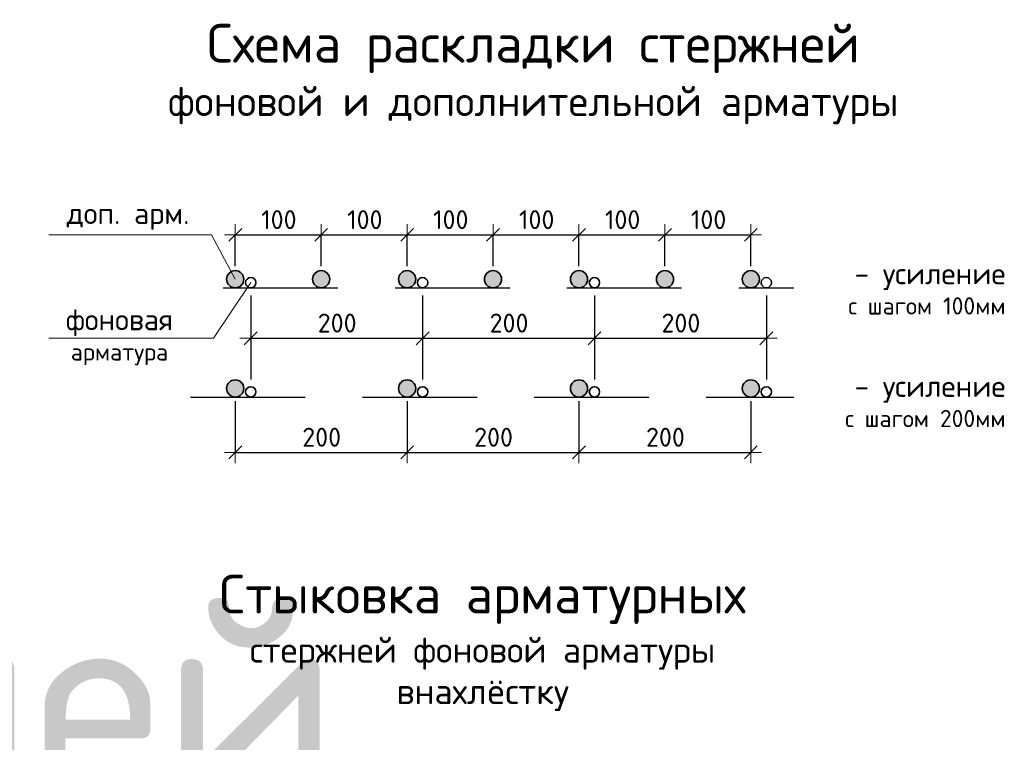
# Model space of a CAD drawing. Header units: metres. Extents: x -38 to 88, y -15 to 19.
# Tile 31 of 41: x 75.77 to 77.48, y 7.27 to 8.53. Entities that reach past the tile are written whole.
import ezdxf

# ---------------------------------------------------------------- set-up
doc = ezdxf.new("R2010")
doc.units = ezdxf.units.M
doc.header["$PDMODE"] = 65
doc.linetypes.add('______2', pattern=[0.27, 0.2, -0.07])
doc.layers.add('XR$4$_3898', color=7, linetype='Continuous')
doc.layers.add('XR$4$Размерная линия_ общее', color=7, linetype='Continuous', lineweight=13)
doc.styles.add('ISOCPEUR', font='txt')
doc.dimstyles.new('DIMSTYLE_6', dxfattribs={"dimtxt": 0.033, "dimasz": 0.0375, "dimexe": 0, "dimexo": 0, "dimgap": 0.0165, "dimtad": 2, "dimdec": 0, "dimlfac": 1000, "dimrnd": 1, "dimzin": 12, "dimdsep": 46, "dimtxsty": 'ISOCPEUR', "dimblk1": 'ALL_ML_STRICH', "dimblk2": 'ALL_ML_STRICH', "dimsah": 1, "dimcen": 0, "dimclrd": 7, "dimclre": 256, "dimclrt": 7, "dimadec": 0, "dimazin": 0, "dimtfac": 1, "dimtdec": 0, "dimtix": 1, "dimtmove": 2, "dimatfit": 3, "dimfxl": 0, "dimtzin": 0, "dimlwd": 0, "dimlwe": -3, "dimarcsym": 0})
doc.dimstyles.new('DIMSTYLE_7', dxfattribs={"dimtxt": 0.033, "dimasz": 0.0375, "dimexe": 0, "dimexo": 0, "dimgap": 0.0165, "dimtad": 2, "dimdec": 0, "dimlfac": 1000, "dimrnd": 1, "dimzin": 12, "dimdsep": 46, "dimtxsty": 'ISOCPEUR', "dimblk1": 'ALL_ML_STRICH', "dimblk2": 'ALL_ML_STRICH', "dimsah": 1, "dimcen": 0, "dimclrd": 7, "dimclre": 256, "dimclrt": 7, "dimadec": 0, "dimazin": 0, "dimtfac": 1, "dimtdec": 0, "dimtix": 1, "dimtmove": 2, "dimatfit": 3, "dimfxl": 0, "dimtzin": 0, "dimlwd": 0, "dimlwe": -3, "dimarcsym": 0})

# ---------------------------------------------------------------- blocks, each defined once
blk = doc.blocks.new('ALL_ML_STRICH')
at = {"color": 0, "linetype": 'ByBlock', "lineweight": -2}
for p, q in [((0, -0.5), (0, 0.5)), ((-1, 0), (0.5, 0)), ((-0.3, -0.3), (0.3, 0.3))]:
    blk.add_line(p, q, dxfattribs=at)
blk = doc.blocks.new('*D40')
at = {"layer": 'DEFPOINTS', "color": 7, "linetype": 'Continuous', "lineweight": 13, "transparency": 33554687}
for p in [(76.142, 8.1596), (76.142, 8.0822), (76.292, 8.0822)]:
    blk.add_point(p, dxfattribs=at)
at = {"layer": 'XR$4$Размерная линия_ общее', "color": 253, "linetype": 'Continuous', "lineweight": -2, "true_color": 0xa0a0a0, "transparency": 33554687}
for p, q in [((76.142, 8.1047), (76.142, 8.1596)), ((76.292, 8.1047), (76.292, 8.1596))]:
    blk.add_line(p, q, dxfattribs=at)
at = {"layer": 'XR$4$Размерная линия_ общее', "color": 7, "linetype": 'Continuous', "lineweight": -2, "transparency": 33554687}
blk.add_line((76.142, 8.1596), (76.292, 8.1596), dxfattribs=at)
at = {"layer": 'XR$4$Размерная линия_ общее', "color": 7, "linetype": 'Continuous', "lineweight": 13, "transparency": 33554687, "xscale": 0.0375, "yscale": 0.0375, "zscale": 0.0375, "rotation": 180}
blk.add_blockref('ALL_ML_STRICH', (76.142, 8.1596), dxfattribs=at)
at = {"layer": 'XR$4$Размерная линия_ общее', "color": 7, "linetype": 'Continuous', "lineweight": 13, "transparency": 33554687, "xscale": 0.0375, "yscale": 0.0375, "zscale": 0.0375}
blk.add_blockref('ALL_ML_STRICH', (76.292, 8.1596), dxfattribs=at)
at = {"layer": 'XR$4$Размерная линия_ общее', "color": 7, "linetype": 'Continuous', "lineweight": 13, "transparency": 33554687, "insert": (76.1873, 8.2026), "char_height": 0.033, "width": 0.00165, "attachment_point": 1, "line_spacing_factor": 0.60241, "style": 'ISOCPEUR'}
blk.add_mtext('100', dxfattribs=at)
blk = doc.blocks.new('*D41')
at = {"layer": 'DEFPOINTS', "color": 7, "linetype": 'Continuous', "lineweight": 13, "transparency": 33554687}
for p in [(76.292, 8.1596), (76.292, 8.0822), (76.442, 8.0822)]:
    blk.add_point(p, dxfattribs=at)
at = {"layer": 'XR$4$Размерная линия_ общее', "color": 253, "linetype": 'Continuous', "lineweight": -2, "true_color": 0xa0a0a0, "transparency": 33554687}
for p, q in [((76.292, 8.1047), (76.292, 8.1596)), ((76.442, 8.1047), (76.442, 8.1596))]:
    blk.add_line(p, q, dxfattribs=at)
at = {"layer": 'XR$4$Размерная линия_ общее', "color": 7, "linetype": 'Continuous', "lineweight": -2, "transparency": 33554687}
blk.add_line((76.292, 8.1596), (76.442, 8.1596), dxfattribs=at)
at = {"layer": 'XR$4$Размерная линия_ общее', "color": 7, "linetype": 'Continuous', "lineweight": 13, "transparency": 33554687, "xscale": 0.0375, "yscale": 0.0375, "zscale": 0.0375, "rotation": 180}
blk.add_blockref('ALL_ML_STRICH', (76.292, 8.1596), dxfattribs=at)
at = {"layer": 'XR$4$Размерная линия_ общее', "color": 7, "linetype": 'Continuous', "lineweight": 13, "transparency": 33554687, "xscale": 0.0375, "yscale": 0.0375, "zscale": 0.0375}
blk.add_blockref('ALL_ML_STRICH', (76.442, 8.1596), dxfattribs=at)
at = {"layer": 'XR$4$Размерная линия_ общее', "color": 7, "linetype": 'Continuous', "lineweight": 13, "transparency": 33554687, "insert": (76.3373, 8.2026), "char_height": 0.033, "width": 0.00165, "attachment_point": 1, "line_spacing_factor": 0.60241, "style": 'ISOCPEUR'}
blk.add_mtext('100', dxfattribs=at)
blk = doc.blocks.new('*D42')
at = {"layer": 'DEFPOINTS', "color": 7, "linetype": 'Continuous', "lineweight": 13, "transparency": 33554687}
for p in [(76.442, 8.1596), (76.442, 8.0822), (76.592, 8.0822)]:
    blk.add_point(p, dxfattribs=at)
at = {"layer": 'XR$4$Размерная линия_ общее', "color": 253, "linetype": 'Continuous', "lineweight": -2, "true_color": 0xa0a0a0, "transparency": 33554687}
for p, q in [((76.442, 8.1047), (76.442, 8.1596)), ((76.592, 8.1047), (76.592, 8.1596))]:
    blk.add_line(p, q, dxfattribs=at)
at = {"layer": 'XR$4$Размерная линия_ общее', "color": 7, "linetype": 'Continuous', "lineweight": -2, "transparency": 33554687}
blk.add_line((76.442, 8.1596), (76.592, 8.1596), dxfattribs=at)
at = {"layer": 'XR$4$Размерная линия_ общее', "color": 7, "linetype": 'Continuous', "lineweight": 13, "transparency": 33554687, "xscale": 0.0375, "yscale": 0.0375, "zscale": 0.0375, "rotation": 180}
blk.add_blockref('ALL_ML_STRICH', (76.442, 8.1596), dxfattribs=at)
at = {"layer": 'XR$4$Размерная линия_ общее', "color": 7, "linetype": 'Continuous', "lineweight": 13, "transparency": 33554687, "xscale": 0.0375, "yscale": 0.0375, "zscale": 0.0375}
blk.add_blockref('ALL_ML_STRICH', (76.592, 8.1596), dxfattribs=at)
at = {"layer": 'XR$4$Размерная линия_ общее', "color": 7, "linetype": 'Continuous', "lineweight": 13, "transparency": 33554687, "insert": (76.4873, 8.2026), "char_height": 0.033, "width": 0.00165, "attachment_point": 1, "line_spacing_factor": 0.60241, "style": 'ISOCPEUR'}
blk.add_mtext('100', dxfattribs=at)
blk = doc.blocks.new('*D43')
at = {"layer": 'DEFPOINTS', "color": 7, "linetype": 'Continuous', "lineweight": 13, "transparency": 33554687}
for p in [(76.592, 8.1596), (76.592, 8.0822), (76.742, 8.0822)]:
    blk.add_point(p, dxfattribs=at)
at = {"layer": 'XR$4$Размерная линия_ общее', "color": 253, "linetype": 'Continuous', "lineweight": -2, "true_color": 0xa0a0a0, "transparency": 33554687}
for p, q in [((76.592, 8.1047), (76.592, 8.1596)), ((76.742, 8.1047), (76.742, 8.1596))]:
    blk.add_line(p, q, dxfattribs=at)
at = {"layer": 'XR$4$Размерная линия_ общее', "color": 7, "linetype": 'Continuous', "lineweight": -2, "transparency": 33554687}
blk.add_line((76.592, 8.1596), (76.742, 8.1596), dxfattribs=at)
at = {"layer": 'XR$4$Размерная линия_ общее', "color": 7, "linetype": 'Continuous', "lineweight": 13, "transparency": 33554687, "xscale": 0.0375, "yscale": 0.0375, "zscale": 0.0375, "rotation": 180}
blk.add_blockref('ALL_ML_STRICH', (76.592, 8.1596), dxfattribs=at)
at = {"layer": 'XR$4$Размерная линия_ общее', "color": 7, "linetype": 'Continuous', "lineweight": 13, "transparency": 33554687, "xscale": 0.0375, "yscale": 0.0375, "zscale": 0.0375}
blk.add_blockref('ALL_ML_STRICH', (76.742, 8.1596), dxfattribs=at)
at = {"layer": 'XR$4$Размерная линия_ общее', "color": 7, "linetype": 'Continuous', "lineweight": 13, "transparency": 33554687, "insert": (76.6373, 8.2026), "char_height": 0.033, "width": 0.00165, "attachment_point": 1, "line_spacing_factor": 0.60241, "style": 'ISOCPEUR'}
blk.add_mtext('100', dxfattribs=at)
blk = doc.blocks.new('*D44')
at = {"layer": 'DEFPOINTS', "color": 7, "linetype": 'Continuous', "lineweight": 13, "transparency": 33554687}
for p in [(76.742, 8.1596), (76.742, 8.0822), (76.892, 8.0822)]:
    blk.add_point(p, dxfattribs=at)
at = {"layer": 'XR$4$Размерная линия_ общее', "color": 253, "linetype": 'Continuous', "lineweight": -2, "true_color": 0xa0a0a0, "transparency": 33554687}
for p, q in [((76.742, 8.1047), (76.742, 8.1596)), ((76.892, 8.1047), (76.892, 8.1596))]:
    blk.add_line(p, q, dxfattribs=at)
at = {"layer": 'XR$4$Размерная линия_ общее', "color": 7, "linetype": 'Continuous', "lineweight": -2, "transparency": 33554687}
blk.add_line((76.742, 8.1596), (76.892, 8.1596), dxfattribs=at)
at = {"layer": 'XR$4$Размерная линия_ общее', "color": 7, "linetype": 'Continuous', "lineweight": 13, "transparency": 33554687, "xscale": 0.0375, "yscale": 0.0375, "zscale": 0.0375, "rotation": 180}
blk.add_blockref('ALL_ML_STRICH', (76.742, 8.1596), dxfattribs=at)
at = {"layer": 'XR$4$Размерная линия_ общее', "color": 7, "linetype": 'Continuous', "lineweight": 13, "transparency": 33554687, "xscale": 0.0375, "yscale": 0.0375, "zscale": 0.0375}
blk.add_blockref('ALL_ML_STRICH', (76.892, 8.1596), dxfattribs=at)
at = {"layer": 'XR$4$Размерная линия_ общее', "color": 7, "linetype": 'Continuous', "lineweight": 13, "transparency": 33554687, "insert": (76.7873, 8.2026), "char_height": 0.033, "width": 0.00165, "attachment_point": 1, "line_spacing_factor": 0.60241, "style": 'ISOCPEUR'}
blk.add_mtext('100', dxfattribs=at)
blk = doc.blocks.new('*D45')
at = {"layer": 'DEFPOINTS', "color": 7, "linetype": 'Continuous', "lineweight": 13, "transparency": 33554687}
for p in [(76.892, 8.1596), (76.892, 8.0822), (77.042, 8.0822)]:
    blk.add_point(p, dxfattribs=at)
at = {"layer": 'XR$4$Размерная линия_ общее', "color": 253, "linetype": 'Continuous', "lineweight": -2, "true_color": 0xa0a0a0, "transparency": 33554687}
for p, q in [((76.892, 8.1047), (76.892, 8.1596)), ((77.042, 8.1047), (77.042, 8.1596))]:
    blk.add_line(p, q, dxfattribs=at)
at = {"layer": 'XR$4$Размерная линия_ общее', "color": 7, "linetype": 'Continuous', "lineweight": -2, "transparency": 33554687}
blk.add_line((76.892, 8.1596), (77.042, 8.1596), dxfattribs=at)
at = {"layer": 'XR$4$Размерная линия_ общее', "color": 7, "linetype": 'Continuous', "lineweight": 13, "transparency": 33554687, "xscale": 0.0375, "yscale": 0.0375, "zscale": 0.0375, "rotation": 180}
blk.add_blockref('ALL_ML_STRICH', (76.892, 8.1596), dxfattribs=at)
at = {"layer": 'XR$4$Размерная линия_ общее', "color": 7, "linetype": 'Continuous', "lineweight": 13, "transparency": 33554687, "xscale": 0.0375, "yscale": 0.0375, "zscale": 0.0375}
blk.add_blockref('ALL_ML_STRICH', (77.042, 8.1596), dxfattribs=at)
at = {"layer": 'XR$4$Размерная линия_ общее', "color": 7, "linetype": 'Continuous', "lineweight": 13, "transparency": 33554687, "insert": (76.9373, 8.2026), "char_height": 0.033, "width": 0.00165, "attachment_point": 1, "line_spacing_factor": 0.60241, "style": 'ISOCPEUR'}
blk.add_mtext('100', dxfattribs=at)
blk = doc.blocks.new('*D46')
at = {"layer": 'DEFPOINTS', "color": 7, "linetype": 'Continuous', "lineweight": 13, "transparency": 33554687}
for p in [(76.169, 8.0762), (76.469, 8.0762), (76.169, 7.9792)]:
    blk.add_point(p, dxfattribs=at)
at = {"layer": 'XR$4$Размерная линия_ общее', "color": 253, "linetype": 'Continuous', "lineweight": -2, "true_color": 0xa0a0a0, "transparency": 33554687}
for p, q in [((76.169, 8.0537), (76.169, 7.9792)), ((76.469, 8.0537), (76.469, 7.9792))]:
    blk.add_line(p, q, dxfattribs=at)
at = {"layer": 'XR$4$Размерная линия_ общее', "color": 7, "linetype": 'Continuous', "lineweight": -2, "transparency": 33554687}
blk.add_line((76.169, 7.9792), (76.469, 7.9792), dxfattribs=at)
at = {"layer": 'XR$4$Размерная линия_ общее', "color": 7, "linetype": 'Continuous', "lineweight": 13, "transparency": 33554687, "xscale": 0.0375, "yscale": 0.0375, "zscale": 0.0375, "rotation": 180}
blk.add_blockref('ALL_ML_STRICH', (76.169, 7.9792), dxfattribs=at)
at = {"layer": 'XR$4$Размерная линия_ общее', "color": 7, "linetype": 'Continuous', "lineweight": 13, "transparency": 33554687, "xscale": 0.0375, "yscale": 0.0375, "zscale": 0.0375}
blk.add_blockref('ALL_ML_STRICH', (76.469, 7.9792), dxfattribs=at)
at = {"layer": 'XR$4$Размерная линия_ общее', "color": 7, "linetype": 'Continuous', "lineweight": 13, "transparency": 33554687, "insert": (76.286, 8.0222), "char_height": 0.033, "width": 0.00165, "attachment_point": 1, "line_spacing_factor": 0.60241, "style": 'ISOCPEUR'}
blk.add_mtext('200', dxfattribs=at)
blk = doc.blocks.new('*D47')
at = {"layer": 'DEFPOINTS', "color": 7, "linetype": 'Continuous', "lineweight": 13, "transparency": 33554687}
for p in [(76.469, 8.0762), (76.769, 8.0762), (76.469, 7.9792)]:
    blk.add_point(p, dxfattribs=at)
at = {"layer": 'XR$4$Размерная линия_ общее', "color": 253, "linetype": 'Continuous', "lineweight": -2, "true_color": 0xa0a0a0, "transparency": 33554687}
for p, q in [((76.469, 8.0537), (76.469, 7.9792)), ((76.769, 8.0537), (76.769, 7.9792))]:
    blk.add_line(p, q, dxfattribs=at)
at = {"layer": 'XR$4$Размерная линия_ общее', "color": 7, "linetype": 'Continuous', "lineweight": -2, "transparency": 33554687}
blk.add_line((76.469, 7.9792), (76.769, 7.9792), dxfattribs=at)
at = {"layer": 'XR$4$Размерная линия_ общее', "color": 7, "linetype": 'Continuous', "lineweight": 13, "transparency": 33554687, "xscale": 0.0375, "yscale": 0.0375, "zscale": 0.0375, "rotation": 180}
blk.add_blockref('ALL_ML_STRICH', (76.469, 7.9792), dxfattribs=at)
at = {"layer": 'XR$4$Размерная линия_ общее', "color": 7, "linetype": 'Continuous', "lineweight": 13, "transparency": 33554687, "xscale": 0.0375, "yscale": 0.0375, "zscale": 0.0375}
blk.add_blockref('ALL_ML_STRICH', (76.769, 7.9792), dxfattribs=at)
at = {"layer": 'XR$4$Размерная линия_ общее', "color": 7, "linetype": 'Continuous', "lineweight": 13, "transparency": 33554687, "insert": (76.586, 8.0222), "char_height": 0.033, "width": 0.00165, "attachment_point": 1, "line_spacing_factor": 0.60241, "style": 'ISOCPEUR'}
blk.add_mtext('200', dxfattribs=at)
blk = doc.blocks.new('*D48')
at = {"layer": 'DEFPOINTS', "color": 7, "linetype": 'Continuous', "lineweight": 13, "transparency": 33554687}
for p in [(76.769, 8.0762), (77.069, 8.0762), (76.769, 7.9792)]:
    blk.add_point(p, dxfattribs=at)
at = {"layer": 'XR$4$Размерная линия_ общее', "color": 253, "linetype": 'Continuous', "lineweight": -2, "true_color": 0xa0a0a0, "transparency": 33554687}
for p, q in [((76.769, 8.0537), (76.769, 7.9792)), ((77.069, 8.0537), (77.069, 7.9792))]:
    blk.add_line(p, q, dxfattribs=at)
at = {"layer": 'XR$4$Размерная линия_ общее', "color": 7, "linetype": 'Continuous', "lineweight": -2, "transparency": 33554687}
blk.add_line((76.769, 7.9792), (77.069, 7.9792), dxfattribs=at)
at = {"layer": 'XR$4$Размерная линия_ общее', "color": 7, "linetype": 'Continuous', "lineweight": 13, "transparency": 33554687, "xscale": 0.0375, "yscale": 0.0375, "zscale": 0.0375, "rotation": 180}
blk.add_blockref('ALL_ML_STRICH', (76.769, 7.9792), dxfattribs=at)
at = {"layer": 'XR$4$Размерная линия_ общее', "color": 7, "linetype": 'Continuous', "lineweight": 13, "transparency": 33554687, "xscale": 0.0375, "yscale": 0.0375, "zscale": 0.0375}
blk.add_blockref('ALL_ML_STRICH', (77.069, 7.9792), dxfattribs=at)
at = {"layer": 'XR$4$Размерная линия_ общее', "color": 7, "linetype": 'Continuous', "lineweight": 13, "transparency": 33554687, "insert": (76.886, 8.0222), "char_height": 0.033, "width": 0.00165, "attachment_point": 1, "line_spacing_factor": 0.60241, "style": 'ISOCPEUR'}
blk.add_mtext('200', dxfattribs=at)
blk = doc.blocks.new('*D49')
at = {"layer": 'DEFPOINTS', "color": 7, "linetype": 'Continuous', "lineweight": 13, "transparency": 33554687}
for p in [(76.142, 7.8917), (76.442, 7.8917), (76.142, 7.7801)]:
    blk.add_point(p, dxfattribs=at)
at = {"layer": 'XR$4$Размерная линия_ общее', "color": 253, "linetype": 'Continuous', "lineweight": -2, "true_color": 0xa0a0a0, "transparency": 33554687}
for p, q in [((76.142, 7.8692), (76.142, 7.7801)), ((76.442, 7.8692), (76.442, 7.7801))]:
    blk.add_line(p, q, dxfattribs=at)
at = {"layer": 'XR$4$Размерная линия_ общее', "color": 7, "linetype": 'Continuous', "lineweight": -2, "transparency": 33554687}
blk.add_line((76.142, 7.7801), (76.442, 7.7801), dxfattribs=at)
at = {"layer": 'XR$4$Размерная линия_ общее', "color": 7, "linetype": 'Continuous', "lineweight": 13, "transparency": 33554687, "xscale": 0.0375, "yscale": 0.0375, "zscale": 0.0375, "rotation": 180}
blk.add_blockref('ALL_ML_STRICH', (76.142, 7.7801), dxfattribs=at)
at = {"layer": 'XR$4$Размерная линия_ общее', "color": 7, "linetype": 'Continuous', "lineweight": 13, "transparency": 33554687, "xscale": 0.0375, "yscale": 0.0375, "zscale": 0.0375}
blk.add_blockref('ALL_ML_STRICH', (76.442, 7.7801), dxfattribs=at)
at = {"layer": 'XR$4$Размерная линия_ общее', "color": 7, "linetype": 'Continuous', "lineweight": 13, "transparency": 33554687, "insert": (76.259, 7.8231), "char_height": 0.033, "width": 0.00165, "attachment_point": 1, "line_spacing_factor": 0.60241, "style": 'ISOCPEUR'}
blk.add_mtext('200', dxfattribs=at)
blk = doc.blocks.new('*D50')
at = {"layer": 'DEFPOINTS', "color": 7, "linetype": 'Continuous', "lineweight": 13, "transparency": 33554687}
for p in [(76.442, 7.8917), (76.742, 7.8917), (76.442, 7.7801)]:
    blk.add_point(p, dxfattribs=at)
at = {"layer": 'XR$4$Размерная линия_ общее', "color": 253, "linetype": 'Continuous', "lineweight": -2, "true_color": 0xa0a0a0, "transparency": 33554687}
for p, q in [((76.442, 7.8692), (76.442, 7.7801)), ((76.742, 7.8692), (76.742, 7.7801))]:
    blk.add_line(p, q, dxfattribs=at)
at = {"layer": 'XR$4$Размерная линия_ общее', "color": 7, "linetype": 'Continuous', "lineweight": -2, "transparency": 33554687}
blk.add_line((76.442, 7.7801), (76.742, 7.7801), dxfattribs=at)
at = {"layer": 'XR$4$Размерная линия_ общее', "color": 7, "linetype": 'Continuous', "lineweight": 13, "transparency": 33554687, "xscale": 0.0375, "yscale": 0.0375, "zscale": 0.0375, "rotation": 180}
blk.add_blockref('ALL_ML_STRICH', (76.442, 7.7801), dxfattribs=at)
at = {"layer": 'XR$4$Размерная линия_ общее', "color": 7, "linetype": 'Continuous', "lineweight": 13, "transparency": 33554687, "xscale": 0.0375, "yscale": 0.0375, "zscale": 0.0375}
blk.add_blockref('ALL_ML_STRICH', (76.742, 7.7801), dxfattribs=at)
at = {"layer": 'XR$4$Размерная линия_ общее', "color": 7, "linetype": 'Continuous', "lineweight": 13, "transparency": 33554687, "insert": (76.559, 7.8231), "char_height": 0.033, "width": 0.00165, "attachment_point": 1, "line_spacing_factor": 0.60241, "style": 'ISOCPEUR'}
blk.add_mtext('200', dxfattribs=at)
blk = doc.blocks.new('*D51')
at = {"layer": 'DEFPOINTS', "color": 7, "linetype": 'Continuous', "lineweight": 13, "transparency": 33554687}
for p in [(76.742, 7.8917), (77.042, 7.8917), (76.742, 7.7801)]:
    blk.add_point(p, dxfattribs=at)
at = {"layer": 'XR$4$Размерная линия_ общее', "color": 253, "linetype": 'Continuous', "lineweight": -2, "true_color": 0xa0a0a0, "transparency": 33554687}
for p, q in [((76.742, 7.8692), (76.742, 7.7801)), ((77.042, 7.8692), (77.042, 7.7801))]:
    blk.add_line(p, q, dxfattribs=at)
at = {"layer": 'XR$4$Размерная линия_ общее', "color": 7, "linetype": 'Continuous', "lineweight": -2, "transparency": 33554687}
blk.add_line((76.742, 7.7801), (77.042, 7.7801), dxfattribs=at)
at = {"layer": 'XR$4$Размерная линия_ общее', "color": 7, "linetype": 'Continuous', "lineweight": 13, "transparency": 33554687, "xscale": 0.0375, "yscale": 0.0375, "zscale": 0.0375, "rotation": 180}
blk.add_blockref('ALL_ML_STRICH', (76.742, 7.7801), dxfattribs=at)
at = {"layer": 'XR$4$Размерная линия_ общее', "color": 7, "linetype": 'Continuous', "lineweight": 13, "transparency": 33554687, "xscale": 0.0375, "yscale": 0.0375, "zscale": 0.0375}
blk.add_blockref('ALL_ML_STRICH', (77.042, 7.7801), dxfattribs=at)
at = {"layer": 'XR$4$Размерная линия_ общее', "color": 7, "linetype": 'Continuous', "lineweight": 13, "transparency": 33554687, "insert": (76.859, 7.8231), "char_height": 0.033, "width": 0.00165, "attachment_point": 1, "line_spacing_factor": 0.60241, "style": 'ISOCPEUR'}
blk.add_mtext('200', dxfattribs=at)

msp = doc.modelspace()

# ---------------------------------------------------------------- hatches: boundary and pattern name
at = {"linetype": 'Continuous', "lineweight": 25, "true_color": 0xa2a2a2, "transparency": 33554687}
for points in [[(76.1539, 8.0913), (76.1526, 8.0928), (76.1511, 8.0941), (76.1495, 8.0952), (76.1477, 8.096), (76.1458, 8.0967), (76.1439, 8.097), (76.142, 8.0972), (76.14, 8.097), (76.1381, 8.0967), (76.1362, 8.096), (76.1345, 8.0952), (76.1328, 8.0941), (76.1314, 8.0928), (76.1301, 8.0913), (76.129, 8.0897), (76.1281, 8.0879), (76.1275, 8.0861), (76.1271, 8.0841), (76.127, 8.0822), (76.1271, 8.0802), (76.1275, 8.0783), (76.1281, 8.0764), (76.129, 8.0747), (76.1301, 8.073), (76.1314, 8.0716), (76.1328, 8.0703), (76.1345, 8.0692), (76.1362, 8.0683), (76.1381, 8.0677), (76.14, 8.0673), (76.142, 8.0672), (76.1439, 8.0673), (76.1458, 8.0677), (76.1477, 8.0683), (76.1495, 8.0692), (76.1511, 8.0703), (76.1526, 8.0716), (76.1539, 8.073), (76.155, 8.0747), (76.1558, 8.0764), (76.1565, 8.0783), (76.1568, 8.0802), (76.157, 8.0822), (76.1568, 8.0841), (76.1565, 8.0861), (76.1558, 8.0879), (76.155, 8.0897)], [(76.3039, 8.0913), (76.3026, 8.0928), (76.3011, 8.0941), (76.2995, 8.0952), (76.2977, 8.096), (76.2958, 8.0967), (76.2939, 8.097), (76.292, 8.0972), (76.29, 8.097), (76.2881, 8.0967), (76.2862, 8.096), (76.2845, 8.0952), (76.2828, 8.0941), (76.2814, 8.0928), (76.2801, 8.0913), (76.279, 8.0897), (76.2781, 8.0879), (76.2775, 8.0861), (76.2771, 8.0841), (76.277, 8.0822), (76.2771, 8.0802), (76.2775, 8.0783), (76.2781, 8.0764), (76.279, 8.0747), (76.2801, 8.073), (76.2814, 8.0716), (76.2828, 8.0703), (76.2845, 8.0692), (76.2862, 8.0683), (76.2881, 8.0677), (76.29, 8.0673), (76.292, 8.0672), (76.2939, 8.0673), (76.2958, 8.0677), (76.2977, 8.0683), (76.2995, 8.0692), (76.3011, 8.0703), (76.3026, 8.0716), (76.3039, 8.073), (76.305, 8.0747), (76.3058, 8.0764), (76.3065, 8.0783), (76.3068, 8.0802), (76.307, 8.0822), (76.3068, 8.0841), (76.3065, 8.0861), (76.3058, 8.0879), (76.305, 8.0897)], [(76.4539, 8.0913), (76.4526, 8.0928), (76.4511, 8.0941), (76.4495, 8.0952), (76.4477, 8.096), (76.4458, 8.0967), (76.4439, 8.097), (76.442, 8.0972), (76.44, 8.097), (76.4381, 8.0967), (76.4362, 8.096), (76.4345, 8.0952), (76.4328, 8.0941), (76.4314, 8.0928), (76.4301, 8.0913), (76.429, 8.0897), (76.4281, 8.0879), (76.4275, 8.0861), (76.4271, 8.0841), (76.427, 8.0822), (76.4271, 8.0802), (76.4275, 8.0783), (76.4281, 8.0764), (76.429, 8.0747), (76.4301, 8.073), (76.4314, 8.0716), (76.4328, 8.0703), (76.4345, 8.0692), (76.4362, 8.0683), (76.4381, 8.0677), (76.44, 8.0673), (76.442, 8.0672), (76.4439, 8.0673), (76.4458, 8.0677), (76.4477, 8.0683), (76.4495, 8.0692), (76.4511, 8.0703), (76.4526, 8.0716), (76.4539, 8.073), (76.455, 8.0747), (76.4558, 8.0764), (76.4565, 8.0783), (76.4568, 8.0802), (76.457, 8.0822), (76.4568, 8.0841), (76.4565, 8.0861), (76.4558, 8.0879), (76.455, 8.0897)], [(76.6039, 8.0913), (76.6026, 8.0928), (76.6011, 8.0941), (76.5995, 8.0952), (76.5977, 8.096), (76.5958, 8.0967), (76.5939, 8.097), (76.592, 8.0972), (76.59, 8.097), (76.5881, 8.0967), (76.5862, 8.096), (76.5845, 8.0952), (76.5828, 8.0941), (76.5814, 8.0928), (76.5801, 8.0913), (76.579, 8.0897), (76.5781, 8.0879), (76.5775, 8.0861), (76.5771, 8.0841), (76.577, 8.0822), (76.5771, 8.0802), (76.5775, 8.0783), (76.5781, 8.0764), (76.579, 8.0747), (76.5801, 8.073), (76.5814, 8.0716), (76.5828, 8.0703), (76.5845, 8.0692), (76.5862, 8.0683), (76.5881, 8.0677), (76.59, 8.0673), (76.592, 8.0672), (76.5939, 8.0673), (76.5958, 8.0677), (76.5977, 8.0683), (76.5995, 8.0692), (76.6011, 8.0703), (76.6026, 8.0716), (76.6039, 8.073), (76.605, 8.0747), (76.6058, 8.0764), (76.6065, 8.0783), (76.6068, 8.0802), (76.607, 8.0822), (76.6068, 8.0841), (76.6065, 8.0861), (76.6058, 8.0879), (76.605, 8.0897)], [(76.7539, 8.0913), (76.7526, 8.0928), (76.7511, 8.0941), (76.7495, 8.0952), (76.7477, 8.096), (76.7458, 8.0967), (76.7439, 8.097), (76.742, 8.0972), (76.74, 8.097), (76.7381, 8.0967), (76.7362, 8.096), (76.7345, 8.0952), (76.7328, 8.0941), (76.7314, 8.0928), (76.7301, 8.0913), (76.729, 8.0897), (76.7281, 8.0879), (76.7275, 8.0861), (76.7271, 8.0841), (76.727, 8.0822), (76.7271, 8.0802), (76.7275, 8.0783), (76.7281, 8.0764), (76.729, 8.0747), (76.7301, 8.073), (76.7314, 8.0716), (76.7328, 8.0703), (76.7345, 8.0692), (76.7362, 8.0683), (76.7381, 8.0677), (76.74, 8.0673), (76.742, 8.0672), (76.7439, 8.0673), (76.7458, 8.0677), (76.7477, 8.0683), (76.7495, 8.0692), (76.7511, 8.0703), (76.7526, 8.0716), (76.7539, 8.073), (76.755, 8.0747), (76.7558, 8.0764), (76.7565, 8.0783), (76.7568, 8.0802), (76.757, 8.0822), (76.7568, 8.0841), (76.7565, 8.0861), (76.7558, 8.0879), (76.755, 8.0897)], [(76.9039, 8.0913), (76.9026, 8.0928), (76.9011, 8.0941), (76.8995, 8.0952), (76.8977, 8.096), (76.8958, 8.0967), (76.8939, 8.097), (76.892, 8.0972), (76.89, 8.097), (76.8881, 8.0967), (76.8862, 8.096), (76.8845, 8.0952), (76.8828, 8.0941), (76.8814, 8.0928), (76.8801, 8.0913), (76.879, 8.0897), (76.8781, 8.0879), (76.8775, 8.0861), (76.8771, 8.0841), (76.877, 8.0822), (76.8771, 8.0802), (76.8775, 8.0783), (76.8781, 8.0764), (76.879, 8.0747), (76.8801, 8.073), (76.8814, 8.0716), (76.8828, 8.0703), (76.8845, 8.0692), (76.8862, 8.0683), (76.8881, 8.0677), (76.89, 8.0673), (76.892, 8.0672), (76.8939, 8.0673), (76.8958, 8.0677), (76.8977, 8.0683), (76.8995, 8.0692), (76.9011, 8.0703), (76.9026, 8.0716), (76.9039, 8.073), (76.905, 8.0747), (76.9058, 8.0764), (76.9065, 8.0783), (76.9068, 8.0802), (76.907, 8.0822), (76.9068, 8.0841), (76.9065, 8.0861), (76.9058, 8.0879), (76.905, 8.0897)], [(77.0539, 8.0913), (77.0526, 8.0928), (77.0511, 8.0941), (77.0495, 8.0952), (77.0477, 8.096), (77.0458, 8.0967), (77.0439, 8.097), (77.042, 8.0972), (77.04, 8.097), (77.0381, 8.0967), (77.0362, 8.096), (77.0345, 8.0952), (77.0328, 8.0941), (77.0314, 8.0928), (77.0301, 8.0913), (77.029, 8.0897), (77.0281, 8.0879), (77.0275, 8.0861), (77.0271, 8.0841), (77.027, 8.0822), (77.0271, 8.0802), (77.0275, 8.0783), (77.0281, 8.0764), (77.029, 8.0747), (77.0301, 8.073), (77.0314, 8.0716), (77.0328, 8.0703), (77.0345, 8.0692), (77.0362, 8.0683), (77.0381, 8.0677), (77.04, 8.0673), (77.042, 8.0672), (77.0439, 8.0673), (77.0458, 8.0677), (77.0477, 8.0683), (77.0495, 8.0692), (77.0511, 8.0703), (77.0526, 8.0716), (77.0539, 8.073), (77.055, 8.0747), (77.0558, 8.0764), (77.0565, 8.0783), (77.0568, 8.0802), (77.057, 8.0822), (77.0568, 8.0841), (77.0565, 8.0861), (77.0558, 8.0879), (77.055, 8.0897)], [(76.1539, 7.9008), (76.1526, 7.9023), (76.1511, 7.9036), (76.1495, 7.9047), (76.1477, 7.9055), (76.1458, 7.9062), (76.1439, 7.9065), (76.142, 7.9067), (76.14, 7.9065), (76.1381, 7.9062), (76.1362, 7.9055), (76.1345, 7.9047), (76.1328, 7.9036), (76.1314, 7.9023), (76.1301, 7.9008), (76.129, 7.8992), (76.1281, 7.8974), (76.1275, 7.8956), (76.1271, 7.8936), (76.127, 7.8917), (76.1271, 7.8897), (76.1275, 7.8878), (76.1281, 7.8859), (76.129, 7.8842), (76.1301, 7.8825), (76.1314, 7.8811), (76.1328, 7.8798), (76.1345, 7.8787), (76.1362, 7.8778), (76.1381, 7.8772), (76.14, 7.8768), (76.142, 7.8767), (76.1439, 7.8768), (76.1458, 7.8772), (76.1477, 7.8778), (76.1495, 7.8787), (76.1511, 7.8798), (76.1526, 7.8811), (76.1539, 7.8825), (76.155, 7.8842), (76.1558, 7.8859), (76.1565, 7.8878), (76.1568, 7.8897), (76.157, 7.8917), (76.1568, 7.8936), (76.1565, 7.8956), (76.1558, 7.8974), (76.155, 7.8992)], [(76.4539, 7.9008), (76.4526, 7.9023), (76.4511, 7.9036), (76.4495, 7.9047), (76.4477, 7.9055), (76.4458, 7.9062), (76.4439, 7.9065), (76.442, 7.9067), (76.44, 7.9065), (76.4381, 7.9062), (76.4362, 7.9055), (76.4345, 7.9047), (76.4328, 7.9036), (76.4314, 7.9023), (76.4301, 7.9008), (76.429, 7.8992), (76.4281, 7.8974), (76.4275, 7.8956), (76.4271, 7.8936), (76.427, 7.8917), (76.4271, 7.8897), (76.4275, 7.8878), (76.4281, 7.8859), (76.429, 7.8842), (76.4301, 7.8825), (76.4314, 7.8811), (76.4328, 7.8798), (76.4345, 7.8787), (76.4362, 7.8778), (76.4381, 7.8772), (76.44, 7.8768), (76.442, 7.8767), (76.4439, 7.8768), (76.4458, 7.8772), (76.4477, 7.8778), (76.4495, 7.8787), (76.4511, 7.8798), (76.4526, 7.8811), (76.4539, 7.8825), (76.455, 7.8842), (76.4558, 7.8859), (76.4565, 7.8878), (76.4568, 7.8897), (76.457, 7.8917), (76.4568, 7.8936), (76.4565, 7.8956), (76.4558, 7.8974), (76.455, 7.8992)], [(76.7539, 7.9008), (76.7526, 7.9023), (76.7511, 7.9036), (76.7495, 7.9047), (76.7477, 7.9055), (76.7458, 7.9062), (76.7439, 7.9065), (76.742, 7.9067), (76.74, 7.9065), (76.7381, 7.9062), (76.7362, 7.9055), (76.7345, 7.9047), (76.7328, 7.9036), (76.7314, 7.9023), (76.7301, 7.9008), (76.729, 7.8992), (76.7281, 7.8974), (76.7275, 7.8956), (76.7271, 7.8936), (76.727, 7.8917), (76.7271, 7.8897), (76.7275, 7.8878), (76.7281, 7.8859), (76.729, 7.8842), (76.7301, 7.8825), (76.7314, 7.8811), (76.7328, 7.8798), (76.7345, 7.8787), (76.7362, 7.8778), (76.7381, 7.8772), (76.74, 7.8768), (76.742, 7.8767), (76.7439, 7.8768), (76.7458, 7.8772), (76.7477, 7.8778), (76.7495, 7.8787), (76.7511, 7.8798), (76.7526, 7.8811), (76.7539, 7.8825), (76.755, 7.8842), (76.7558, 7.8859), (76.7565, 7.8878), (76.7568, 7.8897), (76.757, 7.8917), (76.7568, 7.8936), (76.7565, 7.8956), (76.7558, 7.8974), (76.755, 7.8992)], [(77.0539, 7.9008), (77.0526, 7.9023), (77.0511, 7.9036), (77.0495, 7.9047), (77.0477, 7.9055), (77.0458, 7.9062), (77.0439, 7.9065), (77.042, 7.9067), (77.04, 7.9065), (77.0381, 7.9062), (77.0362, 7.9055), (77.0345, 7.9047), (77.0328, 7.9036), (77.0314, 7.9023), (77.0301, 7.9008), (77.029, 7.8992), (77.0281, 7.8974), (77.0275, 7.8956), (77.0271, 7.8936), (77.027, 7.8917), (77.0271, 7.8897), (77.0275, 7.8878), (77.0281, 7.8859), (77.029, 7.8842), (77.0301, 7.8825), (77.0314, 7.8811), (77.0328, 7.8798), (77.0345, 7.8787), (77.0362, 7.8778), (77.0381, 7.8772), (77.04, 7.8768), (77.042, 7.8767), (77.0439, 7.8768), (77.0458, 7.8772), (77.0477, 7.8778), (77.0495, 7.8787), (77.0511, 7.8798), (77.0526, 7.8811), (77.0539, 7.8825), (77.055, 7.8842), (77.0558, 7.8859), (77.0565, 7.8878), (77.0568, 7.8897), (77.057, 7.8917), (77.0568, 7.8936), (77.0565, 7.8956), (77.0558, 7.8974), (77.055, 7.8992)]]:
    msp.add_hatch(color=253, dxfattribs=at).paths.add_polyline_path(points)

# ---------------------------------------------------------------- linework, layer by layer
at = {"color": 8, "linetype": '______2', "lineweight": -3, "true_color": 0x737373, "transparency": 33554687}
for p, q in [((76.121, 8.0672), (77.117, 8.0672)), ((76.064, 7.8767), (77.117, 7.8767))]:
    msp.add_line(p, q, dxfattribs=at)
at = {"color": 7, "linetype": 'Continuous', "lineweight": 13, "transparency": 33554687}
for points in [[(75.8169, 8.1596), (76.1005, 8.1596), (76.142, 8.0822)], [(75.8169, 7.9792), (76.1039, 7.9792), (76.169, 8.0762)]]:
    msp.add_lwpolyline(points, dxfattribs=at)
at = {"layer": 'XR$4$_3898', "color": 7, "linetype": 'Continuous', "lineweight": 35, "transparency": 33554687}
for centre, radius in [((76.142, 8.0822), 0.015), ((76.292, 8.0822), 0.015), ((76.442, 8.0822), 0.015), ((76.592, 8.0822), 0.015), ((76.742, 8.0822), 0.015), ((76.892, 8.0822), 0.015), ((77.042, 8.0822), 0.015), ((76.169, 8.0762), 0.009), ((76.469, 8.0762), 0.009), ((76.769, 8.0762), 0.009), ((77.069, 8.0762), 0.009), ((76.142, 7.8917), 0.015), ((76.442, 7.8917), 0.015), ((76.742, 7.8917), 0.015), ((77.042, 7.8917), 0.015), ((76.169, 7.8857), 0.009), ((76.469, 7.8857), 0.009), ((76.769, 7.8857), 0.009), ((77.069, 7.8857), 0.009)]:
    msp.add_circle(centre, radius, dxfattribs=at)
at = {"layer": 'XR$4$Размерная линия_ общее', "color": 253, "linetype": 'Continuous', "lineweight": -3, "true_color": 0xa0a0a0, "transparency": 33554687}
for p, q in [((76.169, 7.9792), (76.169, 7.9072)), ((76.469, 7.9792), (76.469, 7.9072)), ((76.769, 7.9792), (76.769, 7.9072)), ((77.069, 7.9792), (77.069, 7.9072))]:
    msp.add_line(p, q, dxfattribs=at)

# ---------------------------------------------------------------- texts
at = {"color": 7, "linetype": 'Continuous', "lineweight": 13, "transparency": 33554687, "line_spacing_factor": 0.963855}
for s, insert, char_height, width, attachment_point in [('\\A1;{\\fISOCPEUR|i0|b0;\\H0.067500;\\W1.000000;\\C7;Схема раскладки стержней}\\P{\\fISOCPEUR|i0|b0;\\H0.052500;\\W1.000000;\\C7;фоновой и дополнительной арматуры}\\P', (76.6624, 8.5276), 0.0675, 1.584056, 2), ('\\A1;{\\fISOCPEUR|i0|b0;\\H0.037500;\\W1.000000;\\C7;- усиление}\\P{\\fISOCPEUR|i0|b0;\\H0.030000;\\W1.000000;\\C7;с шагом 100мм}\\P', (77.4865, 8.1109), 0.0375, 0.328781, 3), ('\\A1;{\\fISOCPEUR|i0|b0;\\H0.037500;\\W1.000000;\\C7;фоновая}\\P{\\fISOCPEUR|i0|b0;\\H0.030000;\\W1.000000;\\C7;арматура}\\P', (75.9399, 8.0306), 0.0375, 0.223781, 2), ('\\A1;{\\fISOCPEUR|i0|b0;\\H0.037500;\\W1.000000;\\C7;- усиление}\\P{\\fISOCPEUR|i0|b0;\\H0.030000;\\W1.000000;\\C7;с шагом 200мм}\\P', (77.4865, 7.9144), 0.0375, 0.355031, 3), ('\\A1;{\\fISOCPEUR|i0|b0;\\H0.067500;\\W1.000000;\\C7;Стыковка арматурных}\\P{\\fISOCPEUR|i0|b0;\\H0.045000;\\W1.000000;\\C7;стержней фоновой арматуры}\\P{\\fISOCPEUR|i0|b0;\\H0.045000;\\W1.000000;\\C7;внахлёстку}\\P', (76.5737, 7.5667), 0.0675, 1.206056, 2)]:
    msp.add_mtext(s, dxfattribs=dict(at, insert=insert, char_height=char_height, width=width, attachment_point=attachment_point))
at = {"color": 7, "linetype": 'Continuous', "lineweight": 13, "transparency": 33554687, "insert": (75.9549, 8.1921), "char_height": 0.0375, "width": 0.228103, "attachment_point": 5, "style": 'ISOCPEUR'}
msp.add_mtext('\\A1;{\\fISOCPEUR|i0|b0;\\H0.037500;\\W1.000000;\\C7;доп. арм.}\\P', dxfattribs=at)
at = {"color": 7, "linetype": 'Continuous', "lineweight": 35, "transparency": 33554687, "insert": (72.1539, 7.1185), "char_height": 0.35, "width": 4.509792, "attachment_point": 7, "style": 'ISOCPEUR'}
msp.add_mtext('\\W0.98;Ведомость деталей', dxfattribs=at)

# ---------------------------------------------------------------- dimensions: what is measured, and where the dimension line sits
at = {"layer": 'XR$4$Размерная линия_ общее', "color": 7, "linetype": 'Continuous', "lineweight": 13, "transparency": 33554687}
for base, p1, p2, text, dimstyle, picture, middle in [((76.292, 8.1596), (76.142, 8.1047), (76.292, 8.1047), '100', 'DIMSTYLE_6', '*D40', (76.217, 8.1761)), ((76.442, 8.1596), (76.292, 8.1047), (76.442, 8.1047), '100', 'DIMSTYLE_7', '*D41', (76.367, 8.1761)), ((76.592, 8.1596), (76.442, 8.1047), (76.592, 8.1047), '100', 'DIMSTYLE_7', '*D42', (76.517, 8.1761)), ((76.742, 8.1596), (76.592, 8.1047), (76.742, 8.1047), '100', 'DIMSTYLE_7', '*D43', (76.667, 8.1761)), ((76.892, 8.1596), (76.742, 8.1047), (76.892, 8.1047), '100', 'DIMSTYLE_7', '*D44', (76.817, 8.1761)), ((77.042, 8.1596), (76.892, 8.1047), (77.042, 8.1047), '100', 'DIMSTYLE_7', '*D45', (76.967, 8.1761)), ((76.469, 7.9792), (76.169, 8.0537), (76.469, 8.0537), '200', 'DIMSTYLE_7', '*D46', (76.319, 7.9957)), ((76.769, 7.9792), (76.469, 8.0537), (76.769, 8.0537), '200', 'DIMSTYLE_7', '*D47', (76.619, 7.9957)), ((77.069, 7.9792), (76.769, 8.0537), (77.069, 8.0537), '200', 'DIMSTYLE_7', '*D48', (76.919, 7.9957)), ((76.442, 7.7801), (76.142, 7.8692), (76.442, 7.8692), '200', 'DIMSTYLE_7', '*D49', (76.292, 7.7966)), ((76.742, 7.7801), (76.442, 7.8692), (76.742, 7.8692), '200', 'DIMSTYLE_7', '*D50', (76.592, 7.7966)), ((77.042, 7.7801), (76.742, 7.8692), (77.042, 7.8692), '200', 'DIMSTYLE_7', '*D51', (76.892, 7.7966))]:
    dim = msp.add_linear_dim(base=base, p1=p1, p2=p2, text=text, dimstyle=dimstyle, override={"dimpost": '<>', "dimclrd": 7, "dimclre": 253, "dimclrt": 7, "dimlwd": 0, "dimlwe": 65533}, dxfattribs=at)
    dim.commit()
    dim.dimension.update_dxf_attribs({"geometry": picture, "text_midpoint": middle, "dimtype": 160})

doc.saveas('drawing.dxf')
